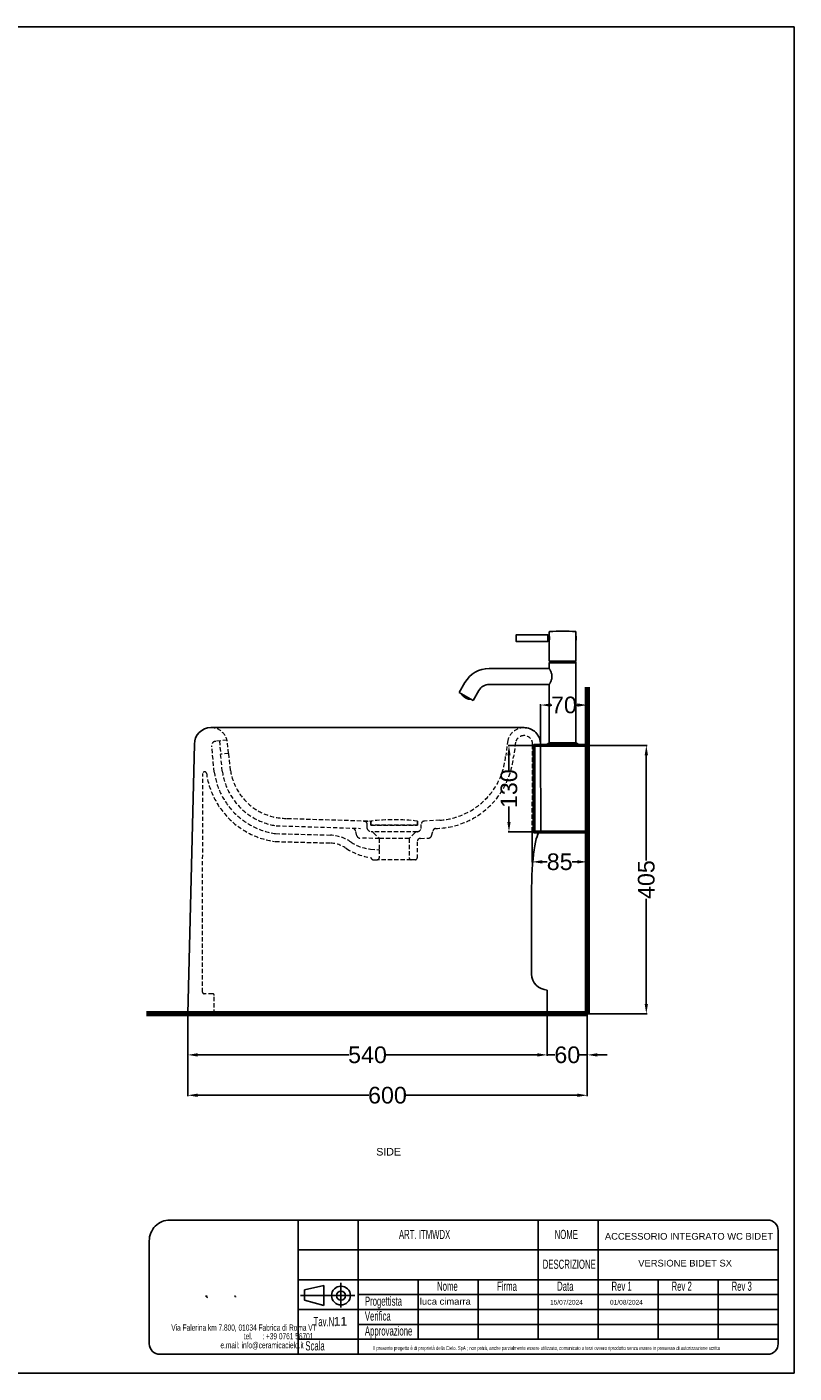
# Model space of a CAD drawing. Header units: millimetres. Extents: x 18233 to 30229, y -672 to 1848.
# Tile 7 of 12: x 23600 to 24753, y -175 to 1848. Entities that reach past the tile are written whole.
import ezdxf

# ---------------------------------------------------------------- set-up
doc = ezdxf.new("R2010")
doc.units = ezdxf.units.MM
doc.header["$MEASUREMENT"] = 0
doc.linetypes.add('DASHED2', pattern=[9.525, 6.35, -3.175])
for name, color, linetype in [('Attacchi_Scarico', 2, 'Continuous'), ('Kit sifone', 5, 'Continuous'), ('Quote', 4, 'Continuous')]:
    doc.layers.add(name, color=color, linetype=linetype)
for name, color, linetype, lineweight in [('Layer1', 5, 'DASHED2', 0), ('Sezione', 1, 'Continuous', 50), ('sezione linea', 6, 'Continuous', 80), ('Vista', 8, 'Continuous', 15)]:
    doc.layers.add(name, color=color, linetype=linetype, lineweight=lineweight)
doc.styles.add('SLDTEXTSTYLE1', font='TXT', dxfattribs={"width": 0.605})
doc.styles.get("Standard").update_dxf_attribs({"font": 'arial.ttf'})
doc.dimstyles.new('ISO-25', dxfattribs={"dimtxt": 25, "dimasz": 15, "dimexe": 1.25, "dimexo": 0.625, "dimtad": 0, "dimdec": 1, "dimrnd": 5, "dimtxsty": 'Standard', "dimcen": 2.5, "dimadec": 0, "dimazin": 0, "dimtfac": 1, "dimtdec": 1, "dimtmove": 0, "dimatfit": 3, "dimfxl": 1, "dimarcsym": 0})

# ---------------------------------------------------------------- blocks, each defined once
blk = doc.blocks.new('*D177')
at = {"layer": 'Defpoints', "color": 0, "transparency": 16777216}
for p in [(24442, 828.9), (24372, 768.3), (24442, 768.3)]:
    blk.add_point(p, dxfattribs=at)
at = {"layer": 'Quote', "color": 0, "lineweight": -2, "transparency": 16777216}
for p, q in [((24372, 768.9), (24372, 830.1)), ((24442, 768.9), (24442, 830.1)), ((24387, 828.9), (24388.6, 828.9)), ((24427, 828.9), (24425.4, 828.9))]:
    blk.add_line(p, q, dxfattribs=at)
at = {"layer": 'Quote', "color": 0, "transparency": 16777216}
for points in [[(24387, 831.4), (24387, 826.4), (24372, 828.9)], [(24427, 831.4), (24427, 826.4), (24442, 828.9)]]:
    blk.add_solid(points, dxfattribs=at)
at = {"layer": 'Quote', "color": 0, "transparency": 16777216, "insert": (24407, 828.9), "char_height": 25, "attachment_point": 5}
blk.add_mtext('70', dxfattribs=at)
blk = doc.blocks.new('*D185')
at = {"layer": 'Defpoints', "color": 0, "transparency": 16777216}
for p in [(24442, 768.3), (24442, 364.9), (24530.8, 364.9)]:
    blk.add_point(p, dxfattribs=at)
at = {"layer": 'Quote', "color": 0, "lineweight": -2, "transparency": 16777216}
for p, q in [((24442.6, 768.3), (24532, 768.3)), ((24530.8, 753.3), (24530.8, 595.5)), ((24530.8, 379.9), (24530.8, 537.8)), ((24442.6, 364.9), (24532, 364.9))]:
    blk.add_line(p, q, dxfattribs=at)
at = {"layer": 'Quote', "color": 0, "transparency": 16777216}
for points in [[(24528.3, 753.3), (24533.3, 753.3), (24530.8, 768.3)], [(24528.3, 379.9), (24533.3, 379.9), (24530.8, 364.9)]]:
    blk.add_solid(points, dxfattribs=at)
at = {"layer": 'Quote', "color": 0, "transparency": 16777216, "insert": (24530.8, 566.6), "char_height": 25, "attachment_point": 5, "rotation": 90}
blk.add_mtext('405', dxfattribs=at)
blk = doc.blocks.new('*D186')
at = {"layer": 'Defpoints', "color": 0, "transparency": 16777216}
for p in [(24362, 768.3), (24324.4, 638.3), (24362, 638.3)]:
    blk.add_point(p, dxfattribs=at)
at = {"layer": 'Quote', "color": 0, "lineweight": -2, "transparency": 16777216}
for p, q in [((24361.4, 768.3), (24323.2, 768.3)), ((24324.4, 753.3), (24324.4, 730.3)), ((24324.4, 653.3), (24324.4, 676.3)), ((24361.4, 638.3), (24323.2, 638.3))]:
    blk.add_line(p, q, dxfattribs=at)
at = {"layer": 'Quote', "color": 0, "transparency": 16777216}
for points in [[(24321.9, 753.3), (24326.9, 753.3), (24324.4, 768.3)], [(24321.9, 653.3), (24326.9, 653.3), (24324.4, 638.3)]]:
    blk.add_solid(points, dxfattribs=at)
at = {"layer": 'Quote', "color": 0, "transparency": 16777216, "insert": (24324.4, 703.3), "char_height": 25, "attachment_point": 5, "rotation": 90}
blk.add_mtext('130', dxfattribs=at)
blk = doc.blocks.new('*D187')
at = {"layer": 'Defpoints', "color": 0, "transparency": 16777216}
for p in [(24359.3, 639.1), (24442, 638.3), (24442, 593.3)]:
    blk.add_point(p, dxfattribs=at)
at = {"layer": 'Quote', "color": 0, "lineweight": -2, "transparency": 16777216}
for p, q in [((24359.3, 638.4), (24359.3, 592.1)), ((24442, 637.7), (24442, 592.1)), ((24374.3, 593.3), (24382, 593.3)), ((24427, 593.3), (24419.3, 593.3))]:
    blk.add_line(p, q, dxfattribs=at)
at = {"layer": 'Quote', "color": 0, "transparency": 16777216}
for points in [[(24374.3, 595.8), (24374.3, 590.8), (24359.3, 593.3)], [(24427, 595.8), (24427, 590.8), (24442, 593.3)]]:
    blk.add_solid(points, dxfattribs=at)
at = {"layer": 'Quote', "color": 0, "transparency": 16777216, "insert": (24400.6, 593.3), "char_height": 25, "attachment_point": 5}
blk.add_mtext('85', dxfattribs=at)
blk = doc.blocks.new('*D188')
at = {"layer": 'Defpoints', "color": 0, "transparency": 16777216}
for p in [(23841.7, 364.9), (24442, 364.9), (24442, 242.5)]:
    blk.add_point(p, dxfattribs=at)
at = {"layer": 'Quote', "color": 0, "lineweight": -2, "transparency": 16777216}
for p, q in [((23841.7, 364.3), (23841.7, 241.2)), ((24442, 364.3), (24442, 241.2)), ((23856.7, 242.5), (24113.6, 242.5)), ((24427, 242.5), (24170.1, 242.5))]:
    blk.add_line(p, q, dxfattribs=at)
at = {"layer": 'Quote', "color": 0, "transparency": 16777216}
for points in [[(23856.7, 245), (23856.7, 240), (23841.7, 242.5)], [(24427, 245), (24427, 240), (24442, 242.5)]]:
    blk.add_solid(points, dxfattribs=at)
at = {"layer": 'Quote', "color": 0, "transparency": 16777216, "insert": (24141.8, 242.5), "char_height": 25, "attachment_point": 5}
blk.add_mtext('600', dxfattribs=at)
blk = doc.blocks.new('*D189')
at = {"layer": 'Defpoints', "color": 0, "transparency": 16777216}
for p in [(23841.7, 364.9), (24381.9, 364.9), (23841.7, 303.2)]:
    blk.add_point(p, dxfattribs=at)
at = {"layer": 'Quote', "color": 0, "lineweight": -2, "transparency": 16777216}
for p, q in [((23841.7, 364.3), (23841.7, 301.9)), ((24381.9, 364.3), (24381.9, 301.9)), ((23856.7, 303.2), (24083.6, 303.2)), ((24366.9, 303.2), (24140, 303.2))]:
    blk.add_line(p, q, dxfattribs=at)
at = {"layer": 'Quote', "color": 0, "transparency": 16777216}
for points in [[(23856.7, 305.7), (23856.7, 300.7), (23841.7, 303.2)], [(24366.9, 305.7), (24366.9, 300.7), (24381.9, 303.2)]]:
    blk.add_solid(points, dxfattribs=at)
at = {"layer": 'Quote', "color": 0, "transparency": 16777216, "insert": (24111.8, 303.2), "char_height": 25, "attachment_point": 5}
blk.add_mtext('540', dxfattribs=at)
blk = doc.blocks.new('*D246')
at = {"layer": 'Defpoints', "color": 0, "transparency": 16777216}
for p in [(24381.9, 364.9), (24442, 364.9), (24442, 303.2)]:
    blk.add_point(p, dxfattribs=at)
at = {"layer": 'Quote', "color": 0, "lineweight": -2, "transparency": 16777216}
for p, q in [((24381.9, 364.3), (24381.9, 301.9)), ((24442, 364.3), (24442, 301.9)), ((24366.9, 303.2), (24351.9, 303.2)), ((24381.9, 303.2), (24393.4, 303.2)), ((24442, 303.2), (24430.5, 303.2)), ((24457, 303.2), (24472, 303.2))]:
    blk.add_line(p, q, dxfattribs=at)
at = {"layer": 'Quote', "color": 0, "transparency": 16777216}
for points in [[(24366.9, 305.7), (24366.9, 300.7), (24381.9, 303.2)], [(24457, 305.7), (24457, 300.7), (24442, 303.2)]]:
    blk.add_solid(points, dxfattribs=at)
at = {"layer": 'Quote', "color": 0, "transparency": 16777216, "insert": (24412, 303.2), "char_height": 25, "attachment_point": 5}
blk.add_mtext('60', dxfattribs=at)

msp = doc.modelspace()

# ---------------------------------------------------------------- linework, layer by layer
at = {"layer": 'Kit sifone', "lineweight": -3}
for p, q in [((24382.8, 934.42), (24335.26, 934.42)), ((24383, 934.22), (24383, 924.62)), ((24385.01, 933.42), (24383.2, 933.42)), ((24385, 938.94), (24385, 933.47)), ((24425, 938.94), (24425, 932.47)), ((24425.01, 932.47), (24425.21, 932.47)), ((24382.8, 924.42), (24335.26, 924.42)), ((24385.01, 925.42), (24383.2, 925.42)), ((24385, 925.37), (24385, 894.92)), ((24424.83, 929.2), (24424.84, 928.62)), ((24425, 928.74), (24424.84, 928.74)), ((24425, 926.37), (24425, 894.92)), ((24425.01, 926.37), (24425.21, 926.37)), ((24385, 894.92), (24425, 894.92)), ((24385, 892.57), (24385.25, 892.82)), ((24385, 892.57), (24405.22, 892.57)), ((24385, 883.82), (24385, 892.57)), ((24405.22, 892.82), (24385.25, 892.82)), ((24424.75, 892.82), (24405.22, 892.82)), ((24405.22, 892.57), (24425, 892.57)), ((24425, 892.57), (24424.75, 892.82)), ((24425, 772.32), (24425, 892.57)), ((24294.65, 883.82), (24385, 883.82)), ((24249.61, 847.82), (24258.27, 862.82)), ((24270.4, 835.82), (24279.06, 850.82)), ((24294.65, 859.82), (24375.25, 859.82)), ((24375.97, 859.94), (24379.04, 859.94)), ((24379.75, 859.82), (24385, 859.82)), ((24385, 772.32), (24385, 859.82)), ((24249.61, 847.82), (24260.01, 841.82)), ((24253.68, 845.47), (24253.45, 845.07)), ((24254.26, 843.57), (24254.16, 843.7)), ((24254.16, 843.7), (24254.23, 843.65)), ((24254.44, 843.37), (24254.26, 843.57)), ((24254.67, 843.4), (24254.29, 843.62)), ((24254.29, 843.62), (24254.37, 843.51)), ((24254.37, 843.51), (24254.4, 843.56)), ((24254.81, 843.26), (24254.67, 843.4)), ((24254.8, 843.01), (24254.75, 843.05)), ((24254.91, 842.96), (24254.96, 843.05)), ((24255.26, 842.53), (24255.29, 842.51)), ((24256.11, 842.57), (24255.31, 843.03)), ((24255.31, 843.03), (24255.32, 842.96)), ((24255.32, 842.96), (24255.35, 843.01)), ((24255.74, 842.1), (24255.78, 842.18)), ((24255.84, 842.42), (24255.98, 842.65)), ((24256.25, 842.43), (24256.11, 842.57)), ((24256.25, 841.65), (24256.24, 841.65)), ((24256.31, 842.15), (24256.25, 842.43)), ((24256.33, 841.58), (24256.25, 841.65)), ((24256.28, 841.79), (24256.34, 841.91)), ((24256.31, 841.61), (24256.34, 841.67)), ((24256.83, 841.19), (24256.96, 841.09)), ((24256.84, 841.31), (24256.93, 841.48)), ((24256.96, 841.09), (24256.97, 841.11)), ((24257.26, 840.91), (24257.04, 841.07)), ((24257.12, 841.98), (24257.07, 841.96)), ((24258.19, 841.37), (24257.12, 841.98)), ((24257.21, 840.97), (24257.26, 840.91)), ((24257.26, 840.91), (24257.27, 840.94)), ((24257.56, 841.21), (24257.37, 841.16)), ((24257.38, 840.87), (24257.53, 840.76)), ((24257.45, 841.49), (24257.58, 841.72)), ((24257.53, 840.76), (24257.54, 840.78)), ((24257.88, 840.56), (24257.67, 840.71)), ((24257.67, 840.7), (24257.71, 840.68)), ((24257.79, 840.76), (24257.92, 840.99)), ((24257.93, 840.55), (24257.88, 840.56)), ((24258.06, 841.13), (24258.2, 841.36)), ((24258.06, 841.13), (24258.29, 841.25)), ((24258.09, 840.46), (24258.18, 840.4)), ((24258.12, 840.3), (24258.18, 840.41)), ((24258.12, 840.3), (24258.33, 840.17)), ((24258.29, 841.25), (24258.19, 841.37)), ((24258.33, 840.17), (24258.39, 840.28)), ((24258.33, 840.17), (24258.76, 839.93)), ((24258.4, 840.41), (24258.49, 840.55)), ((24258.4, 840.41), (24258.59, 840.45)), ((24258.71, 840.08), (24258.55, 840.2)), ((24258.86, 840.02), (24258.71, 840.08)), ((24258.76, 839.93), (24258.82, 840.03)), ((24258.76, 839.93), (24259.06, 839.75)), ((24258.98, 840.07), (24259.09, 840.27)), ((24259.06, 839.75), (24259.12, 839.86)), ((24259.38, 840.68), (24259.26, 840.69)), ((24260.51, 840.03), (24259.38, 840.68)), ((24259.41, 840.36), (24259.54, 840.59)), ((24259.58, 839.57), (24259.5, 839.65)), ((24259.8, 839.48), (24259.58, 839.57)), ((24259.63, 839.7), (24259.76, 839.94)), ((24259.63, 839.42), (24259.68, 839.53)), ((24259.76, 839.49), (24259.79, 839.48)), ((24259.94, 839.39), (24259.97, 839.35)), ((24259.97, 839.35), (24259.98, 839.37)), ((24259.97, 839.35), (24260.18, 839.25)), ((24260.01, 841.82), (24270.4, 835.82)), ((24260.05, 839.99), (24260.19, 840.22)), ((24260.27, 839.49), (24260.17, 839.38)), ((24260.25, 839.21), (24260.33, 839.16)), ((24260.32, 839.14), (24260.34, 839.17)), ((24260.32, 839.14), (24260.35, 839.16)), ((24260.48, 839.08), (24260.61, 839.01)), ((24260.55, 839.95), (24260.51, 840.03)), ((24260.59, 838.99), (24260.61, 839.02)), ((24260.59, 838.99), (24260.83, 838.88)), ((24260.72, 839.07), (24260.85, 839.29)), ((24260.83, 838.88), (24260.86, 838.93)), ((24260.83, 838.88), (24260.9, 838.83)), ((24260.89, 838.82), (24260.94, 838.9)), ((24261.13, 838.83), (24261.16, 838.81)), ((24261.16, 838.81), (24261.17, 838.82)), ((24261.46, 839.42), (24261.33, 839.25)), ((24261.37, 838.85), (24261.43, 838.97)), ((24261.37, 838.85), (24261.46, 838.96)), ((24261.63, 839.38), (24261.46, 839.42)), ((24261.61, 838.53), (24261.62, 838.52)), ((24262.59, 838.83), (24261.63, 839.38)), ((24261.73, 838.48), (24261.83, 838.65)), ((24261.74, 838.48), (24261.84, 838.65)), ((24261.88, 838.93), (24262.01, 839.16)), ((24262.39, 838.42), (24262.22, 838.52)), ((24262.4, 838.25), (24262.48, 838.39)), ((24262.56, 838.79), (24262.59, 838.83)), ((24262.56, 838.79), (24262.59, 838.83)), ((24262.83, 838.38), (24263.07, 838.24)), ((24262.96, 838.09), (24263.05, 838.25)), ((24262.99, 838.07), (24262.96, 838.09)), ((24263.07, 838.24), (24263.16, 838.39)), ((24263.43, 838.34), (24263.24, 838.39)), ((24263.91, 838.06), (24263.43, 838.34)), ((24263.64, 837.91), (24263.77, 838.14)), ((24263.64, 837.91), (24263.69, 837.89)), ((24263.69, 837.89), (24263.82, 838.11)), ((24263.99, 838.05), (24263.91, 838.06)), ((24264.17, 837.92), (24263.91, 838.06)), ((24264.48, 837.74), (24264.38, 837.8)), ((24264.39, 837.73), (24264.42, 837.77)), ((24264.39, 837.73), (24264.55, 837.69)), ((24264.48, 837.74), (24264.56, 837.72)), ((24264.55, 837.69), (24264.48, 837.74)), ((24266.33, 838.17), (24266.09, 837.77)), ((24379.59, 768.78), (24384.75, 772.32)), ((24425.25, 772.32), (24384.75, 772.32)), ((24430.42, 768.78), (24425.25, 772.32))]:
    msp.add_line(p, q, dxfattribs=at)
for points in [[(24385, 883.82), (24385.04, 883.76), (24385.15, 883.58), (24385.32, 883.28), (24385.56, 882.87), (24385.85, 882.36), (24386.17, 881.76), (24386.53, 881.07), (24386.9, 880.29), (24387.29, 879.44), (24387.66, 878.52), (24388.02, 877.53), (24388.35, 876.48), (24388.62, 875.37), (24388.83, 874.22), (24388.96, 873.03), (24389.01, 871.82)], [(24389.01, 871.82), (24388.96, 870.61), (24388.83, 869.42), (24388.62, 868.27), (24388.35, 867.16), (24388.02, 866.11), (24387.66, 865.12), (24387.29, 864.2), (24386.9, 863.35), (24386.53, 862.57), (24386.17, 861.88), (24385.84, 861.28), (24385.56, 860.77), (24385.32, 860.36), (24385.15, 860.06), (24385.04, 859.88), (24385, 859.82)], [(24375.25, 859.82), (24375.33, 859.84), (24375.56, 859.88), (24375.91, 859.93), (24376.38, 859.99), (24376.92, 860.03), (24377.51, 860.04), (24378.09, 860.03), (24378.63, 859.99), (24379.1, 859.93), (24379.45, 859.88), (24379.68, 859.84), (24379.75, 859.82)]]:
    msp.add_lwpolyline(points, dxfattribs=at)
for centre, radius, start, end in [((24535, 929.42), 200, 178.62339, 180), ((24335.26, 934.22), 0.2, 90, 178.62339), ((24382.8, 934.22), 0.2, 360, 90), ((24383.2, 933.62), 0.2, 180, 270), ((24385.5, 938.94), 0.5, 92.79602, 180), ((24365.42, 929.42), 20, 348.31703, 11.68295), ((24405, 539.67), 400.25, 90, 92.79602), ((24405, 539.67), 400.25, 87.20397, 90), ((24424.5, 938.94), 0.5, 360, 87.20397), ((24413.76, 929.42), 11.84, 359.21585, 14.93333), ((24535, 929.42), 200, 180, 181.37661), ((24335.26, 924.62), 0.2, 181.37661, 270), ((24382.8, 924.62), 0.2, 270, 360), ((24383.2, 925.22), 0.2, 90, 180), ((24413.77, 929.42), 11.83, 345.05987, 359.20473), ((24385.31, 893.02), 0.2, 155.74252, 270), ((24405, 884.15), 21.8, 150.38136, 155.74252), ((24405, 884.15), 21.8, 24.25748, 29.61864), ((24424.7, 893.02), 0.2, 270, 24.25748), ((24294.65, 841.82), 42, 90, 150), ((24294.65, 841.82), 18, 90.00064, 149.99937), ((24253.88, 844.82), 0.5, 150.01637, 217.80492), ((24268.81, 856.44), 19.42, 217.89695, 221.00649), ((24267.49, 855.58), 17.82, 222.64003, 225.10886), ((24267.66, 855.42), 17.88, 222.3523, 226.60332), ((24262.21, 848.38), 9, 214.69426, 218.08724), ((24255.99, 844.59), 1.97, 236.39849, 243.67489), ((24263.78, 851.29), 12.22, 225.79644, 228.70448), ((24268.09, 854.59), 17.27, 222.33772, 224.84426), ((24256.48, 844.12), 1.99, 236.43652, 243.63685), ((24261.49, 848.07), 8.28, 222.56635, 226.07565), ((24267.41, 855.58), 17.75, 228.27456, 230.69728), ((24266.27, 853.64), 15.63, 227.52344, 230.09159), ((24267.62, 855.46), 17.88, 228.36085, 230.76543), ((24260.54, 850.01), 8.93, 238.30643, 241.71931), ((24262.3, 847.5), 8.34, 222.69035, 226.17543), ((24260.92, 849.69), 9.02, 238.32428, 241.70146), ((24258.16, 842.78), 2.13, 201.38467, 207.75481), ((24267.8, 854.66), 17.27, 228.14898, 230.59429), ((24257.42, 843.29), 2.02, 236.49034, 243.58304), ((24266.86, 854.34), 16.54, 230.42906, 233.24248), ((24268.1, 854.5), 17.15, 228.06124, 230.52497), ((24257.95, 842.88), 2.03, 236.51099, 243.56238), ((24261.64, 849.11), 9.16, 238.34953, 241.67621), ((24266.08, 848.97), 11.42, 217.87772, 220.92301), ((24259.18, 842.04), 2.13, 201.59766, 207.94879), ((24262.04, 848.82), 9.21, 238.35923, 241.66652), ((24265.11, 848.91), 10.95, 225.00086, 228.05547), ((24265.69, 855.05), 15.87, 238.72433, 241.28466), ((24265.88, 854.92), 16.03, 238.73772, 241.27127), ((24266.23, 854.68), 16.28, 238.75666, 241.25232), ((24266.42, 854.55), 16.37, 238.76394, 241.24505), ((24266.83, 854.3), 16.49, 238.12082, 241.88816), ((24265.88, 848.54), 10.88, 224.89175, 227.96842), ((24260.6, 847.19), 7.09, 255.16109, 258.94191), ((24261.89, 842.35), 3.7, 212.96369, 218.04865), ((24268.23, 855.52), 18.11, 238.81901, 241.17802), ((24267.4, 853.97), 16.49, 238.82227, 241.88817), ((24268.3, 855.48), 18.01, 238.8121, 241.18494), ((24268.43, 855.41), 17.74, 238.79409, 241.20295), ((24263.71, 842.52), 4.81, 202.25806, 206.63168), ((24268.51, 855.37), 17.55, 238.78135, 241.21568), ((24261.46, 846.59), 7.13, 255.05321, 258.80867), ((24266.63, 850.68), 13.12, 238.60609, 241.37759), ((24262.99, 841.86), 3.68, 212.78675, 217.89932), ((24260.92, 847.83), 7.89, 263.73105, 267.32652), ((24266.97, 850.52), 13.05, 238.59797, 241.38572), ((24265.17, 853.2), 14.56, 250.32057, 252.99021), ((24266.85, 854.34), 16.54, 246.76649, 249.89228), ((24265.68, 852.87), 14.66, 250.24533, 252.89526), ((24267.42, 854.02), 16.54, 246.76649, 249.89217), ((24267.61, 850.24), 12.85, 238.57681, 241.40688), ((24262.05, 843.51), 4.77, 258.86353, 263.39553), ((24267.96, 850.1), 12.72, 238.56185, 241.42184), ((24268.02, 855.89), 18.32, 249.1551, 251.54056), ((24267.11, 853.16), 15.63, 249.8974, 252.46575), ((24265.35, 853.37), 14.85, 256.46306, 259.15609), ((24266.89, 854.47), 16.68, 254.33351, 256.75202), ((24266.32, 849.83), 12.22, 251.3138, 254.22142), ((24262.91, 844.14), 5.76, 269.17886, 273.27747), ((24267.46, 854.15), 16.68, 254.33352, 256.75193), ((24267.74, 854.46), 17.07, 253.85873, 256.27874), ((24267.52, 853.15), 15.74, 255.92911, 258.54852), ((24265.21, 839.51), 1.9, 230.01477, 249.91087), ((24268.59, 858.76), 21.45, 259.14247, 261.95535), ((24265.66, 838.02), 0.5, 262.19509, 329.98364), ((24379.7, 768.62), 0.2, 124.43899, 180), ((24430.3, 768.62), 0.2, 360, 55.56101)]:
    msp.add_arc(centre, radius, start, end, dxfattribs=at)
at = {"layer": 'Kit sifone', "lineweight": -3, "extrusion": (0, 0, -1)}
for centre, start_param in [((24425.01, 929.42), 6.0879262), ((24425.21, 929.42), 6.272906)]:
    msp.add_ellipse(centre, major_axis=(0, -3.05), ratio=0.0027376, start_param=start_param, end_param=9.4247779, dxfattribs=at)
at = {"layer": 'Layer1'}
for p, q in [((23900.9, 776.09), (23883.81, 774.35)), ((23889.21, 774.9), (23891.24, 754.92)), ((23903.11, 756.08), (23900.9, 776.09)), ((24322.76, 776.09), (24319.47, 753.35)), ((23881.57, 728.25), (23877.78, 767.88)), ((23893.68, 729.42), (23891.18, 754.91)), ((23903.14, 756.09), (23891.24, 754.92)), ((23905.95, 730.62), (23903.45, 756.12)), ((23974.44, 647.58), (24101.52, 643.58)), ((23991.19, 658.58), (24118.27, 654.58)), ((23991.19, 658.58), (24118.27, 654.58)), ((24106.5, 654.58), (24117.41, 654.58)), ((24111.39, 643.53), (24111.39, 649.58)), ((24192.56, 643.53), (24192.56, 649.58)), ((24220.68, 655.98), (24197.46, 654.58)), ((23973.81, 635.72), (24056.21, 633.48)), ((24095.84, 632.57), (24093.81, 639.97)), ((24129.48, 628.43), (24100.57, 628.89)), ((24186.49, 638.47), (24117.56, 638.53)), ((24120.9, 637.01), (24129.48, 628.44)), ((24174.48, 628.43), (24129.48, 628.43)), ((24129.48, 628.43), (24129.48, 611.48)), ((24183.05, 637.01), (24174.48, 628.44)), ((24174.48, 628.44), (24174.48, 599.53)), ((24191.29, 628.61), (24203.39, 628.89)), ((24208.12, 632.57), (24210.15, 639.97)), ((24371.98, 639.02), (24359.26, 639.08)), ((23973.18, 623.87), (24055.58, 621.62)), ((24116.33, 612.54), (24129.48, 611.48)), ((24129.48, 611.48), (24129.48, 599.55)), ((24186.59, 623.62), (24186.59, 599.53)), ((24186.59, 623.62), (24186.59, 599.53)), ((24120.37, 596.53), (24126.48, 596.53)), ((24177.48, 596.53), (24126.48, 596.53)), ((24183.59, 596.53), (24177.48, 596.53))]:
    msp.add_line(p, q, dxfattribs=at)
for points in [[(24334.34, 773.08), (24331.23, 751.25)], [(24359.26, 639.05), (24360.01, 769.86)], [(24116.98, 654.53), (24116.98, 648.53), (24186.98, 648.53), (24186.98, 654.53)]]:
    msp.add_lwpolyline(points, dxfattribs=at)
for points in [[(23841.67, 365.11), (23881.67, 365.11), (23881.67, 392.61, 0.4142136), (23879.17, 395.11), (23866.28, 395.11, -0.4142136), (23863.78, 397.61), (23864.4, 726.22)], [(24116.98, 654.53, -0.0571429), (24186.98, 654.53), (24186.98, 648.53), (24116.98, 648.53), (24116.98, 654.53)]]:
    msp.add_lwpolyline(points, format="xyb", dxfattribs=at)
for centre, radius, start, end in [((23876.63, 769.99), 24.95, 10.3106, 89.89101), ((24347.11, 769.78), 25.16, 90, 165.4708), ((23883.81, 768.31), 6.05, 90, 184.00657), ((24347.11, 769.78), 13.19, 90, 165.4708), ((24346.98, 769.95), 13.03, 359.59401, 91.21838), ((24212.57, 762.79), 119.22, 270.78666, 354.44699), ((24213.8, 761.76), 106.01, 273.72608, 355.45227), ((23867.13, 725.98), 2.75, 13.30696, 174.99813), ((23989.1, 743.2), 108.56, 187.91829, 261.90309), ((23988.91, 742.63), 96.14, 187.89724, 261.34262), ((23990.12, 743.77), 85.2, 188.87833, 270.71975), ((23990.12, 743.77), 85.2, 188.87833, 270.71975), ((23989.1, 743.2), 120.44, 187.91829, 261.90309), ((24106.39, 649.58), 5, 0, 88.80755), ((24106.39, 649.58), 5, 0, 88.80755), ((24151.98, 349.28), 307.25, 83.45902, 96.54098), ((24151.98, 349.28), 307.25, 83.45902, 96.54098), ((24197.56, 649.58), 5, 91.19245, 180), ((24053.02, 573.56), 60, 55.40914, 86.95328), ((24088.99, 638.64), 5, 15.37295, 81.25809), ((24100.66, 633.89), 5, 195.37295, 268.90352), ((24118.18, 645.5), 7.07, 196.15457, 264.16454), ((24117.37, 633.47), 5, 45.02568, 88.94721), ((24186.59, 633.47), 5, 91.05279, 134.97432), ((24185.78, 645.5), 7.07, 275.83546, 343.84543), ((24191.59, 623.62), 5, 93.42268, 180), ((24203.29, 633.89), 5, 271.09648, 344.62705), ((24214.97, 638.64), 5, 98.74191, 164.62705), ((24053.02, 573.56), 48.13, 55.40914, 86.95328), ((24128.43, 686.59), 87.76, 236.77201, 262.75704), ((24121.15, 672.35), 60, 235.40914, 265.39941), ((24120.37, 599.53), 3, 180, 270), ((24126.48, 599.53), 3, 270, 0), ((24177.48, 599.53), 3, 180, 270), ((24183.59, 599.53), 3, 270, 0), ((24061.43, 369.95), 5, 270, 357.633)]:
    msp.add_arc(centre, radius, start, end, dxfattribs=at)
at = {"layer": 'Quote'}
for p, q in [((24072.01, -58.46), (24072.01, -39.55)), ((24278, -34.63), (24278, -124.22)), ((24368.18, -34.63), (24368.18, -124.22)), ((24458.36, -34.63), (24458.36, -124.22)), ((24548.54, -34.63), (24548.54, -124.22)), ((24638.72, -34.63), (24638.72, -124.22)), ((24093, -58.46), (24011.02, -58.46)), ((24017.4, -49.64), (24046.19, -43.45)), ((24017.4, -58.46), (24017.4, -49.64)), ((24017.4, -58.46), (24017.4, -65.38)), ((24046.19, -58.46), (24046.19, -43.45)), ((24046.19, -58.46), (24046.19, -73.42)), ((24072.01, -58.46), (24072.01, -76.63)), ((24097.64, -57.03), (24728.9, -57.03)), ((24017.4, -65.38), (24046.19, -73.42)), ((24097.64, -79.42), (24728.9, -79.42)), ((24097.64, -101.82), (24728.9, -101.82)), ((24187.82, -124.22), (24728.9, -124.22))]:
    msp.add_line(p, q, dxfattribs=at)
for points in [[(22232.81, -174.94), (24752.81, -174.94), (24752.81, 1847.96), (22232.81, 1847.96)], [(24007.46, 54.95), (24368.18, 54.95), (24368.18, 10.16), (24007.46, 10.16)], [(24097.64, 10.16), (24007.46, 10.16), (24007.46, 54.95), (24097.64, 54.95)], [(24097.64, 54.95), (24368.18, 54.95), (24368.18, 10.16), (24097.64, 10.16)], [(24458.36, 10.16), (24368.18, 10.16), (24368.18, 54.95), (24458.36, 54.95)], [(24097.64, -34.63), (24007.46, -34.63), (24007.46, 10.16), (24097.64, 10.16)], [(24007.46, 10.16), (24368.18, 10.16), (24368.18, -34.63), (24007.46, -34.63)], [(24097.64, 10.16), (24368.18, 10.16), (24368.18, -34.63), (24097.64, -34.63)], [(24458.36, 10.16), (24728.9, 10.16), (24728.9, -34.63), (24458.36, -34.63)], [(24097.64, -124.22), (24007.46, -124.22), (24007.46, -34.63), (24097.64, -34.63)], [(24097.64, -34.63), (24187.82, -34.63), (24187.82, -124.22), (24097.64, -124.22)], [(24187.82, -34.63), (24728.9, -34.63), (24728.9, -124.22), (24187.82, -124.22)], [(24007.46, -124.22), (24097.64, -124.22), (24097.64, -79.42), (24007.46, -79.42)], [(24097.64, -124.22), (24007.46, -124.22), (24007.46, -146.61), (24097.64, -146.61)]]:
    msp.add_lwpolyline(points, close=True, dxfattribs=at)
for points in [[(23814.93, 54.95), (24007.46, 54.95), (24007.46, -146.61), (23799.65, -146.61, -0.4142136), (23783.9, -130.86), (23783.9, 23.92, -0.4142136)], [(24458.36, 54.95), (24713.15, 54.95, -0.4142136), (24728.9, 39.2), (24728.9, 10.16), (24458.36, 10.16)]]:
    msp.add_lwpolyline(points, format="xyb", close=True, dxfattribs=at)
msp.add_lwpolyline([(24007.46, -146.61), (24713.15, -146.61, 0.4142136), (24728.9, -130.86), (24728.9, -124.22)], format="xyb", dxfattribs=at)
for radius in [14.15, 6.84]:
    msp.add_circle((24072.01, -58.46), radius, dxfattribs=at)
for points in [[(23868.48, -59.24), (23868.48, -59.24), (23870.86, -59.24), (23870.86, -59.24)], [(23870.86, -60.15), (23870.86, -60.86), (23870.72, -61.35), (23870.42, -61.63)], [(23912.02, -59.36), (23912.02, -59.36), (23913.74, -59.36), (23913.74, -59.36)], [(23913.74, -59.84), (23913.74, -60.41), (23913.65, -60.76), (23913.39, -60.98)]]:
    msp.add_open_spline(points, degree=3, dxfattribs=at)
at = {"layer": 'Sezione'}
msp.add_lwpolyline([(24441.98, 768.31), (24361.98, 768.31), (24361.98, 638.32), (24441.98, 638.32), (24441.98, 768.31)], dxfattribs=at)
at = {"layer": 'sezione linea'}
for p, q in [((24441.98, 855.96), (24441.98, 364.95)), ((24441.98, 364.95), (23780, 364.95))]:
    msp.add_line(p, q, dxfattribs=at)
at = {"layer": 'Vista', "color": 8, "lineweight": -3, "true_color": 0x808080}
for p, q in [((23876.67, 794.95), (24346.98, 794.95)), ((23851.67, 769.95), (23841.67, 364.95)), ((24371.98, 769.95), (24372.09, 639.02)), ((24358.24, 544.95), (24358.24, 424.75)), ((24381.94, 400.58), (24381.94, 364.95)), ((23841.67, 364.95), (24371.98, 364.95))]:
    msp.add_line(p, q, dxfattribs=at)
for centre, radius, start, end in [((23876.67, 769.95), 25, 90, 180), ((24346.98, 769.95), 25, 359.59401, 91.21838), ((24383.09, 425.42), 24.86, 181.55114, 267.3515)]:
    msp.add_arc(centre, radius, start, end, dxfattribs=at)
msp.add_ellipse((24371.98, 544.95), major_axis=(0, -94.07), ratio=0.1460823, start_param=3.1415927, end_param=4.712389, dxfattribs=at)

# ---------------------------------------------------------------- texts
at = {"layer": 'Attacchi_Scarico'}
msp.add_text('SIDE', height=11.377, dxfattribs=at).set_placement((24125.05, 151.96))
at = {"layer": 'Quote', "attachment_point": 1, "style": 'SLDTEXTSTYLE1'}
for s, insert, char_height in [('{\\fArial|b0|i0|c0|p34;NOME}', (24393.05, 40.31), 13.7925), ('{\\fArial|b0|i0|c0|p34;ART. ITMWDX }', (24159.11, 40.31), 13.7925), ('{\\fArial|b0|i0|c0|p34;DESCRIZIONE}', (24375.11, -4.48), 13.7925), ('{\\fArial|b0|i0|c0|p34;Nome}', (24216.36, -37.53), 13.7925), ('{\\fArial|b0|i0|c0|p34;Firma}', (24306.54, -37.53), 13.7925), ('{\\fArial|b0|i0|c0|p34;Data}', (24396.72, -37.53), 13.7925), ('{\\fArial|b0|i0|c0|p34;Rev 1}', (24478.51, -37.53), 13.7925), ('{\\fArial|b0|i0|c0|p34;Rev 2}', (24568.69, -37.53), 13.7925), ('{\\fArial|b0|i0|c0|p34;Rev 3}', (24658.87, -37.53), 13.7925), ('{\\fArial|b0|i0|c0|p34;Progettista}', (24107.92, -59.93), 13.7925), ('{\\fArial|b0|i0|c0|p34;Verifica}', (24107.92, -82.33), 13.7925), ('{\\fArial|b0|i0|c0|p34;Via Falerina km 7.800, 01034 Fabrica di Roma VT }', (23817.02, -101.93), 9.3087), ('\\pxi-3,l4,t4;{\\fArial|b0|i0|c0|p34;Tav.N.}', (24017.02, -90.78), 13.7925), ('\\pxi-0.58224,l1.5822,t1.5822;{\\fArial|b0|i0|c0|p34;tel.^I: +39 0761 56701}', (23916.59, -114.92), 9.3087), ('{\\fArial|b0|i0|c0|p34;Approvazione}', (24107.92, -104.72), 13.7925), ('{\\fArial|b0|i0|c0|p34;e.mail: info@ceramicacielo.it}', (23890.9, -128.37), 9.3087), ('{\\fArial|b0|i0|c0|p34;Scala}', (24018.43, -127.12), 13.7925), ('{\\f@Arial Unicode MS|b0|i0|c0|p34;Il presente progetto è di proprietà della Cielo. SpA ; non potrà, anche parzialmente essere utilizzato, comunicato a terzi ovvero riprodotto senza essere in possesso di autorizzazione scritta}', (24120.38, -134.38), 5.95759)]:
    msp.add_mtext(s, dxfattribs=dict(at, insert=insert, char_height=char_height))
at = {"layer": 'Quote', "attachment_point": 1}
for s, width, gutter_width, insert, char_height in [('ACCESSORIO INTEGRATO WC BIDET', 598.9888, 12.5, (24468.56, 35.65), 10.08), ('VERSIONE BIDET SX', 598.9888, 12.5, (24518.64, -4.77), 10.08), ('\\pxi-2,l3,t3;{\\fArial|b0|i0|c0|p34;luca cimarra}', 226.1874, 12.5, (24180.36, -62.15), 10.08), ('\\pxi-2,l3,t3;15/07/2024', 5.7872, 8.75, (24379.01, -64.95), 7.056), ('\\pxi-2,l3,t3;01/08/2024', 5.7872, 8.75, (24469.19, -64.95), 7.056), ('\\pxi-2,l3,t3;11', 226.1874, 12.5, (24047.88, -90.61), 13.104)]:
    msp.add_mtext_dynamic_manual_height_columns(s, width=width, gutter_width=gutter_width, heights=[0], dxfattribs=dict(at, insert=insert, char_height=char_height))

# ---------------------------------------------------------------- dimensions: what is measured, and where the dimension line sits
at = {"layer": 'Quote'}
for base, p1, p2, picture, middle in [((24441.98, 828.89), (24371.98, 768.31), (24441.98, 768.31), '*D177', (24406.98, 828.89)), ((24441.98, 593.31), (24359.26, 639.05), (24441.98, 638.32), '*D187', (24400.62, 593.31)), ((24441.98, 242.49), (23841.67, 364.95), (24441.98, 364.95), '*D188', (24141.83, 242.49)), ((23841.67, 303.15), (24381.94, 364.95), (23841.67, 364.95), '*D189', (24111.81, 303.15)), ((24441.98, 303.15), (24381.94, 364.95), (24441.98, 364.95), '*D246', (24411.96, 303.15))]:
    dim = msp.add_linear_dim(base=base, p1=p1, p2=p2, dimstyle='ISO-25', dxfattribs=at)
    dim.commit()
    dim.dimension.update_dxf_attribs({"geometry": picture, "text_midpoint": middle})
for base, p1, p2, picture, middle in [((24324.41, 638.32), (24361.98, 768.31), (24361.98, 638.32), '*D186', (24324.41, 703.32)), ((24530.77, 364.95), (24441.98, 768.31), (24441.98, 364.95), '*D185', (24530.77, 566.63))]:
    dim = msp.add_linear_dim(base=base, p1=p1, p2=p2, angle=90, dimstyle='ISO-25', dxfattribs=at)
    dim.commit()
    dim.dimension.update_dxf_attribs({"geometry": picture, "text_midpoint": middle})

doc.saveas('drawing.dxf')
